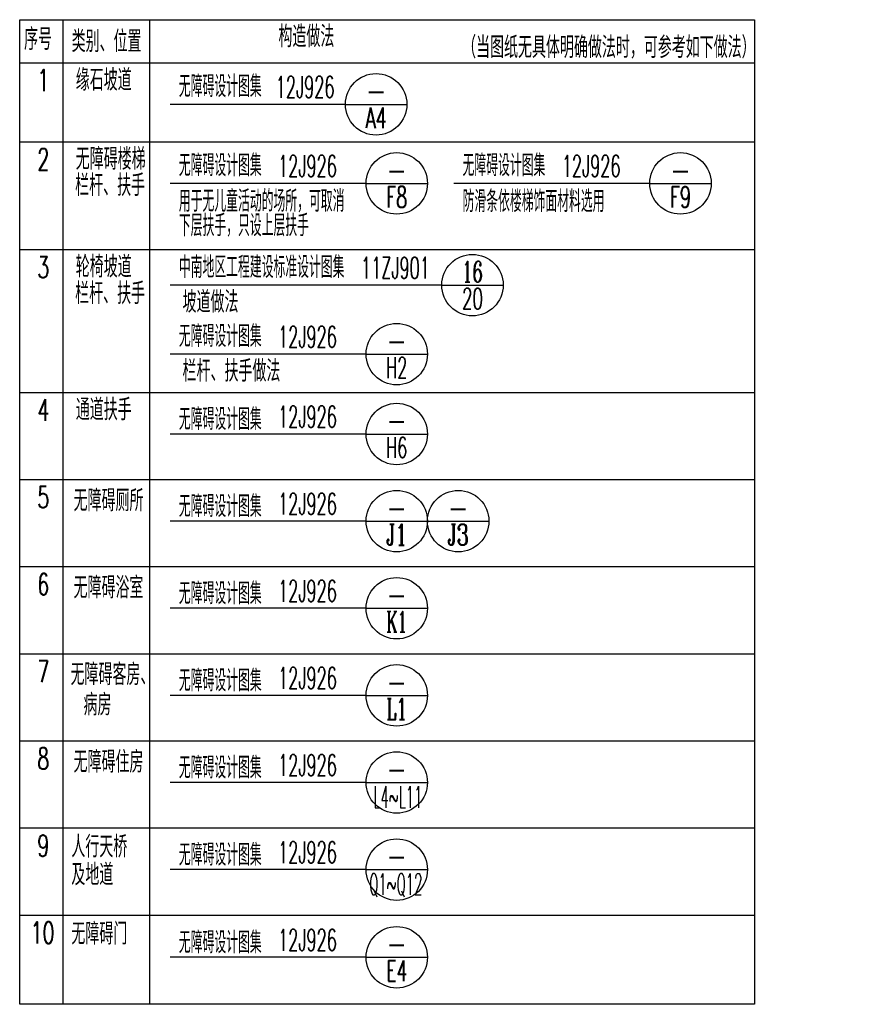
# Model space of a CAD drawing. Extents: x 1779708 to 7299578, y -1121471 to 88434.
# Tile 28 of 100: x 3954302 to 3967805, y -1060846 to -1044822. Entities that reach past the tile are written whole.
import ezdxf
from ezdxf.enums import TextEntityAlignment as Align

# ---------------------------------------------------------------- set-up
doc = ezdxf.new("R2010")
doc.units = 0
doc.header["$LTSCALE"] = 1000
doc.header["$MEASUREMENT"] = 0
doc.layers.get('0').update_dxf_attribs({"linetype": 'CONTINUOUS'})
doc.layers.add('0_sp_施工图设计说明', color=7, linetype='CONTINUOUS')
doc.layers.add('PUB_TEXT', color=7, linetype='CONTINUOUS')
doc.styles.add('COMP', font='complex', dxfattribs={"bigfont": 'hztxt'})
doc.styles.add('HZTXT', font='simplex.shx', dxfattribs={"width": 0.7, "bigfont": 'HZTXT.shx'})

# ---------------------------------------------------------------- blocks, each defined once
blk = doc.blocks.new('_INDEX')
blk.add_line((-0.5, 0), (0.5, 0))
blk.add_circle((0, 0), 0.5)
at = {"style": 'COMP'}
for tag, width, p, p2 in [('1', 2.333333, (-0.17, 0.05), (0.17, 0.05)), ('-', 1.166667, (-0.17, -0.39), (0.17, -0.39))]:
    blk.add_attdef(tag, text='', height=0.34, dxfattribs=dict(at, width=width)).set_placement(p, p2, align=Align.FIT)

msp = doc.modelspace()

# ---------------------------------------------------------------- linework, layer by layer
at = {"layer": '0_sp_施工图设计说明', "color": 2}
for p, q in [((3959603.1, -1046199.9, 1282.4), (3956751.1, -1046199.9, 1282.4)), ((3959939.2, -1047486.2, 1282.4), (3956751.1, -1047486.2, 1282.4)), ((3964556.7, -1047486.2, 1282.4), (3961368.6, -1047486.2, 1282.4)), ((3961171.4, -1049142.1, 1282.4), (3956751.1, -1049142.1, 1282.4)), ((3959939.2, -1050265, 1282.4), (3956751.1, -1050265, 1282.4)), ((3959939.2, -1051564.9, 1282.4), (3956751.1, -1051564.9, 1282.4)), ((3959939.2, -1052982.7, 1282.4), (3956751.1, -1052982.7, 1282.4)), ((3959939.2, -1054400.5, 1282.4), (3956751.1, -1054400.5, 1282.4)), ((3959939.2, -1055818.2, 1282.4), (3956751.1, -1055818.2, 1282.4)), ((3959939.2, -1057236, 1282.4), (3956751.1, -1057236, 1282.4)), ((3959939.2, -1058653.8, 1282.4), (3956751.1, -1058653.8, 1282.4)), ((3959939.2, -1060080.5, 1282.4), (3956751.1, -1060080.5, 1282.4))]:
    msp.add_line(p, q, dxfattribs=at)
at = {"layer": 'PUB_TEXT'}
for p, q in [((3954302, -1044822.4), (3966264.2, -1044822.4)), ((3955002, -1044822.4), (3955002, -1060845.5)), ((3956415.3, -1044822.4), (3956415.3, -1060845.5)), ((3954302, -1045522.4), (3966264.2, -1045522.4)), ((3954302, -1046808.8), (3966264.2, -1046808.8)), ((3954302, -1048562.2), (3966264.2, -1048562.2)), ((3954302, -1050887.5), (3966264.2, -1050887.5)), ((3954302, -1052305.2), (3966264.2, -1052305.2)), ((3954302, -1053723), (3966264.2, -1053723)), ((3954302, -1055140.8), (3966264.2, -1055140.8)), ((3954302, -1056558.6), (3966264.2, -1056558.6)), ((3959939.2, -1057236, 1282.4), (3960939.2, -1057236, 1282.4)), ((3954302, -1057976.3), (3966264.2, -1057976.3)), ((3959939.2, -1058653.8, 1282.4), (3960939.2, -1058653.8, 1282.4)), ((3954302, -1059394.1), (3966264.2, -1059394.1))]:
    msp.add_line(p, q, dxfattribs=at)
msp.add_lwpolyline([(3954302, -1044822.4), (3966264.2, -1044822.4), (3966264.2, -1060845.5), (3954302, -1060845.5)], close=True, dxfattribs=at)
for centre in [(3960439.2, -1057236, 1282.4), (3960439.2, -1058653.8, 1282.4)]:
    msp.add_circle(centre, 500, dxfattribs=at)

# ---------------------------------------------------------------- block references
at = {"layer": '0_sp_施工图设计说明', "color": 2}
ref = msp.add_blockref('_INDEX', (3960103.1, -1046199.9, 1282.4), dxfattribs=dict(at, xscale=1000, yscale=1000, zscale=1000))
ref.add_attrib('1', '-', dxfattribs={"layer": '0', "height": 340, "style": 'COMP', "width": 1.166667}).set_placement((3959933.1, -1046149.9, 1282.4), (3960273.1, -1046149.9, 1282.4), align=Align.FIT)
ref.add_attrib('-', 'A4', dxfattribs={"layer": '0', "height": 340, "style": 'COMP', "width": 0.567568}).set_placement((3959933.1, -1046589.9, 1282.4), (3960273.1, -1046589.9, 1282.4), align=Align.FIT)
ref = msp.add_blockref('_INDEX', (3960439.2, -1047486.2, 1282.4), dxfattribs=dict(at, xscale=1000, yscale=1000, zscale=1000))
ref.add_attrib('1', '-', dxfattribs={"layer": '0', "height": 340, "style": 'COMP', "width": 1.166667}).set_placement((3960269.2, -1047436.2, 1282.4), (3960609.2, -1047436.2, 1282.4), align=Align.FIT)
ref.add_attrib('-', 'F8', dxfattribs={"layer": '0', "height": 340, "style": 'COMP', "width": 0.617647}).set_placement((3960269.2, -1047876.2, 1282.4), (3960609.2, -1047876.2, 1282.4), align=Align.FIT)
ref = msp.add_blockref('_INDEX', (3965056.7, -1047486.2, 1282.4), dxfattribs=dict(at, xscale=1000, yscale=1000, zscale=1000))
ref.add_attrib('1', '-', dxfattribs={"layer": '0', "height": 340, "style": 'COMP', "width": 1.166667}).set_placement((3964886.7, -1047436.2, 1282.4), (3965226.7, -1047436.2, 1282.4), align=Align.FIT)
ref.add_attrib('-', 'F9', dxfattribs={"layer": '0', "height": 340, "style": 'COMP', "width": 0.617647}).set_placement((3964886.7, -1047876.2, 1282.4), (3965226.7, -1047876.2, 1282.4), align=Align.FIT)
ref = msp.add_blockref('_INDEX', (3961671.4, -1049142.1, 1282.4), dxfattribs=dict(at, xscale=1000, yscale=1000, zscale=1000))
ref.add_attrib('1', '16', dxfattribs={"layer": '0', "height": 340, "style": 'COMP', "width": 0.724138}).set_placement((3961501.4, -1049092.1, 1282.4), (3961841.4, -1049092.1, 1282.4), align=Align.FIT)
ref.add_attrib('-', '20', dxfattribs={"layer": '0', "height": 340, "style": 'COMP', "width": 0.617647}).set_placement((3961501.4, -1049532.1, 1282.4), (3961841.4, -1049532.1, 1282.4), align=Align.FIT)
ref = msp.add_blockref('_INDEX', (3960439.2, -1050265, 1282.4), dxfattribs=dict(at, xscale=1000, yscale=1000, zscale=1000))
ref.add_attrib('1', '-', dxfattribs={"layer": '0', "height": 340, "style": 'COMP', "width": 1.166667}).set_placement((3960269.2, -1050215, 1282.4), (3960609.2, -1050215, 1282.4), align=Align.FIT)
ref.add_attrib('-', 'H2', dxfattribs={"layer": '0', "height": 340, "style": 'COMP', "width": 0.552632}).set_placement((3960269.2, -1050655, 1282.4), (3960609.2, -1050655, 1282.4), align=Align.FIT)
ref = msp.add_blockref('_INDEX', (3960439.2, -1051564.9, 1282.4), dxfattribs=dict(at, xscale=1000, yscale=1000, zscale=1000))
ref.add_attrib('1', '-', dxfattribs={"layer": '0', "height": 340, "style": 'COMP', "width": 1.166667}).set_placement((3960269.2, -1051514.9, 1282.4), (3960609.2, -1051514.9, 1282.4), align=Align.FIT)
ref.add_attrib('-', 'H6', dxfattribs={"layer": '0', "height": 340, "style": 'COMP', "width": 0.552632}).set_placement((3960269.2, -1051954.9, 1282.4), (3960609.2, -1051954.9, 1282.4), align=Align.FIT)
ref = msp.add_blockref('_INDEX', (3960439.2, -1052982.7, 1282.4), dxfattribs=dict(at, xscale=1000, yscale=1000, zscale=1000))
ref.add_attrib('1', '-', dxfattribs={"layer": '0', "height": 340, "style": 'COMP', "width": 1.166667}).set_placement((3960269.2, -1052932.7, 1282.4), (3960609.2, -1052932.7, 1282.4), align=Align.FIT)
ref.add_attrib('-', 'J1', dxfattribs={"layer": '0', "height": 340, "style": 'COMP', "width": 0.875}).set_placement((3960269.2, -1053372.7, 1282.4), (3960609.2, -1053372.7, 1282.4), align=Align.FIT)
ref = msp.add_blockref('_INDEX', (3961439.2, -1052982.7, 1282.4), dxfattribs=dict(at, xscale=1000, yscale=1000, zscale=1000))
ref.add_attrib('1', '-', dxfattribs={"layer": '0', "height": 340, "style": 'COMP', "width": 1.166667}).set_placement((3961269.2, -1052932.7, 1282.4), (3961609.2, -1052932.7, 1282.4), align=Align.FIT)
ref.add_attrib('-', 'J3', dxfattribs={"layer": '0', "height": 340, "style": 'COMP', "width": 0.724138}).set_placement((3961269.2, -1053372.7, 1282.4), (3961609.2, -1053372.7, 1282.4), align=Align.FIT)
ref = msp.add_blockref('_INDEX', (3960439.2, -1054400.5, 1282.4), dxfattribs=dict(at, xscale=1000, yscale=1000, zscale=1000))
ref.add_attrib('1', '-', dxfattribs={"layer": '0', "height": 340, "style": 'COMP', "width": 1.166667}).set_placement((3960269.2, -1054350.5, 1282.4), (3960609.2, -1054350.5, 1282.4), align=Align.FIT)
ref.add_attrib('-', 'K1', dxfattribs={"layer": '0', "height": 340, "style": 'COMP', "width": 0.677419}).set_placement((3960269.2, -1054790.5, 1282.4), (3960609.2, -1054790.5, 1282.4), align=Align.FIT)
ref = msp.add_blockref('_INDEX', (3960439.2, -1055818.2, 1282.4), dxfattribs=dict(at, xscale=1000, yscale=1000, zscale=1000))
ref.add_attrib('1', '-', dxfattribs={"layer": '0', "height": 340, "style": 'COMP', "width": 1.166667}).set_placement((3960269.2, -1055768.2, 1282.4), (3960609.2, -1055768.2, 1282.4), align=Align.FIT)
ref.add_attrib('-', 'L1', dxfattribs={"layer": '0', "height": 340, "style": 'COMP', "width": 0.777778}).set_placement((3960269.2, -1056208.2, 1282.4), (3960609.2, -1056208.2, 1282.4), align=Align.FIT)
ref = msp.add_blockref('_INDEX', (3960439.2, -1060080.5, 1282.4), dxfattribs=dict(at, xscale=1000, yscale=1000, zscale=1000))
ref.add_attrib('1', '-', dxfattribs={"layer": '0', "height": 340, "style": 'COMP', "width": 1.166667}).set_placement((3960269.2, -1060030.5, 1282.4), (3960609.2, -1060030.5, 1282.4), align=Align.FIT)
ref.add_attrib('-', 'E4', dxfattribs={"layer": '0', "height": 340, "style": 'COMP', "width": 0.567568}).set_placement((3960269.2, -1060470.5, 1282.4), (3960609.2, -1060470.5, 1282.4), align=Align.FIT)

# ---------------------------------------------------------------- texts
at = {"layer": '0_sp_施工图设计说明', "color": 2, "style": 'HZTXT'}
for s, width, p in [('缘石坡道', 0.65, (3955214.6, -1045978.1, -2564.8)), ('无障碍设计图集', 0.55, (3956892.8, -1046082.5)), ('无障碍楼梯', 0.65, (3955214.6, -1047264.5, -2564.8)), ('无障碍设计图集', 0.55, (3956892.8, -1047368.9)), ('无障碍设计图集', 0.55, (3961510.3, -1047368.9)), ('栏杆、扶手', 0.65, (3955204.7, -1047692.3, -2564.8)), ('用于无儿童活动的场所，可取消', 0.55, (3956892.8, -1047948.9)), ('防滑条依楼梯饰面材料选用', 0.55, (3961510.3, -1047953.3)), ('下层扶手，只设上层扶手', 0.55, (3956892.8, -1048346.9)), ('轮椅坡道 ', 0.65, (3955214.6, -1049017.9, -2564.8)), ('中南地区工程建设标准设计图集', 0.55, (3956892.8, -1049024.7)), ('栏杆、扶手', 0.65, (3955204.7, -1049451.6, -2564.8)), ('坡道做法', 0.65, (3956952.4, -1049591.3)), ('无障碍设计图集', 0.55, (3956892.8, -1050147.7)), ('栏杆、扶手做法', 0.65, (3956952.4, -1050714.3)), ('通道扶手', 0.65, (3955214.6, -1051343.1, -2564.8)), ('无障碍设计图集', 0.55, (3956892.8, -1051498.6)), ('无障碍厕所', 0.65, (3955178.7, -1052822.2, -2564.8)), ('无障碍设计图集', 0.55, (3956892.8, -1052916.4)), ('无障碍浴室', 0.65, (3955178.7, -1054240, -2564.8)), ('无障碍设计图集', 0.55, (3956892.8, -1054334.2)), ('无障碍客房、', 0.65, (3955129.1, -1055652.3, -2564.8)), ('无障碍设计图集', 0.55, (3956892.8, -1055751.9)), ('病房', 0.65, (3955340.7, -1056144.8, -2564.8)), ('无障碍住房', 0.65, (3955178.7, -1057075.6, -2564.8)), ('无障碍设计图集', 0.55, (3956892.8, -1057169.7)), ('人行天桥', 0.65, (3955143, -1058455.3)), ('无障碍设计图集', 0.55, (3956892.8, -1058587.5)), ('及地道', 0.65, (3955143, -1058909.8)), ('无障碍门', 0.65, (3955143, -1059873)), ('无障碍设计图集', 0.55, (3956892.8, -1060014.2))]:
    msp.add_text(s, height=350, dxfattribs=dict(at, width=width)).set_placement(p)
at = {"layer": '0_sp_施工图设计说明', "color": 2, "style": 'HZTXT', "width": 0.55}
for s, p in [('12J926', (3959426.3, -1046092.9, 1282.4)), ('12J926', (3959464.2, -1047379.3, 1282.4)), ('12J926', (3964081.7, -1047379.3, 1282.4)), ('11ZJ901', (3960978.4, -1049035.1, 1282.4)), ('12J926', (3959464.2, -1050158, 1282.4)), ('12J926', (3959464.2, -1051457.9, 1282.4)), ('12J926', (3959464.2, -1052875.7, 1282.4)), ('12J926', (3959464.2, -1054293.5, 1282.4)), ('12J926', (3959464.2, -1055711.2, 1282.4)), ('12J926', (3959464.2, -1057129, 1282.4)), ('12J926', (3959464.2, -1058546.8, 1282.4)), ('12J926', (3959464.2, -1059973.5, 1282.4))]:
    msp.add_text(s, height=350, dxfattribs=at).set_placement(p, align=Align.RIGHT)
at = {"layer": 'PUB_TEXT', "style": 'HZTXT', "width": 0.65}
for s, p in [('序号', (3954374.3, -1045314.5)), ('类别、位置', (3955147.3, -1045350.2)), ('构造做法', (3958513.6, -1045270.3)), ('（当图纸无具体明确做法时，可参考如下做法）', (3961502.7, -1045447.2)), ('1', (3954588.8, -1045983.9)), ('2', (3954588.8, -1047270.3)), ('3', (3954588.8, -1049023.7)), ('4', (3954588.8, -1051349)), ('5', (3954588.8, -1052766.8)), ('6', (3954588.8, -1054184.5)), ('7', (3954588.8, -1055602.3)), ('8', (3954588.8, -1057020.1)), ('9', (3954588.8, -1058437.9)), ('10', (3954478.5, -1059855.6))]:
    msp.add_text(s, height=350, dxfattribs=at).set_placement(p)
at = {"layer": 'PUB_TEXT', "style": 'HZTXT', "width": 0.45}
for s, p in [('L4~L11', (3960855.6, -1057646.6)), ('Q1~Q12', (3960855.6, -1059064.3))]:
    msp.add_text(s, height=350, dxfattribs=at).set_placement(p, align=Align.RIGHT)
at = {"layer": 'PUB_TEXT', "style": 'COMP', "width": 1.166667}
for p, p2 in [((3960269.2, -1057186, 1282.4), (3960609.2, -1057186, 1282.4)), ((3960269.2, -1058603.8, 1282.4), (3960609.2, -1058603.8, 1282.4))]:
    msp.add_attdef('-', text='1', height=340, dxfattribs=at).set_placement(p, p2, align=Align.FIT)

doc.saveas('drawing.dxf')
